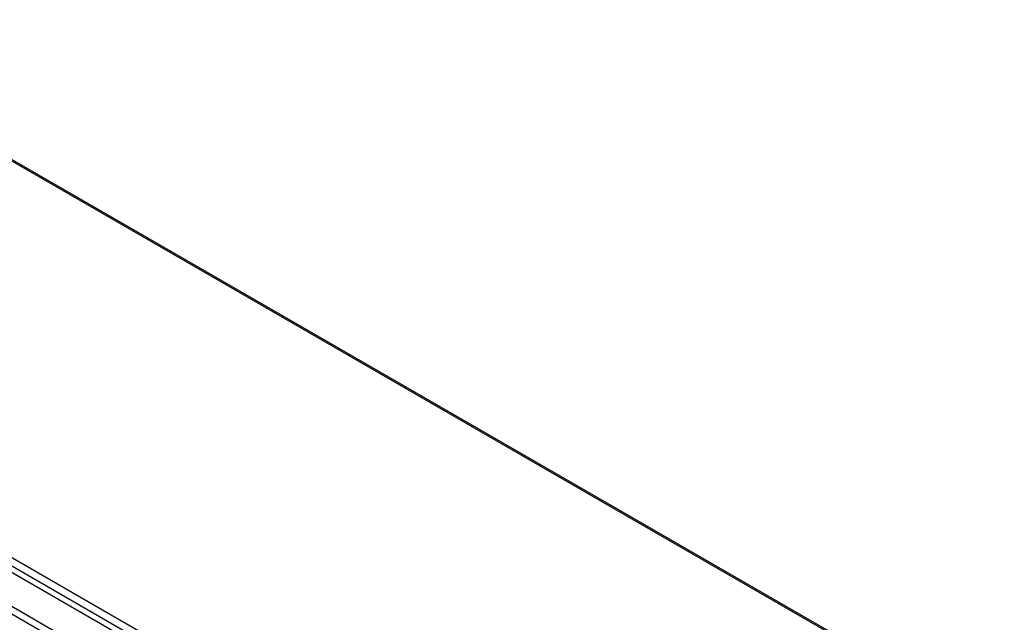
# Model space of a CAD drawing. Header units: inches. Extents: x 20 to 506, y 54 to 236.
# Tile 244 of 245: x 485 to 505, y 199 to 211. Entities that reach past the tile are written whole.
import ezdxf

# ---------------------------------------------------------------- set-up
doc = ezdxf.new("R2010")
doc.units = ezdxf.units.IN
doc.header["$MEASUREMENT"] = 0
doc.layers.add('Visible Edges(ANSI)', color=7, linetype='Continuous', lineweight=25)
doc.layers.add('Visible Tangent Edges(ANSI)', color=7, linetype='Continuous', lineweight=25)

msp = doc.modelspace()

# ---------------------------------------------------------------- linework, layer by layer
at = {"layer": 'Visible Edges(ANSI)'}
for p, q in [((471.736, 215.287), (504.544, 196.345)), ((464.624, 211.058), (498.285, 191.623))]:
    msp.add_line(p, q, dxfattribs=at)
at = {"layer": 'Visible Tangent Edges(ANSI)'}
for p, q in [((504.544, 196.311), (471.686, 215.282)), ((464.685, 211.159), (498.486, 191.644)), ((498.556, 191.765), (464.755, 211.28)), ((464.033, 210.717), (497.695, 191.282)), ((497.625, 191.161), (463.963, 210.596))]:
    msp.add_line(p, q, dxfattribs=at)

doc.saveas('drawing.dxf')
